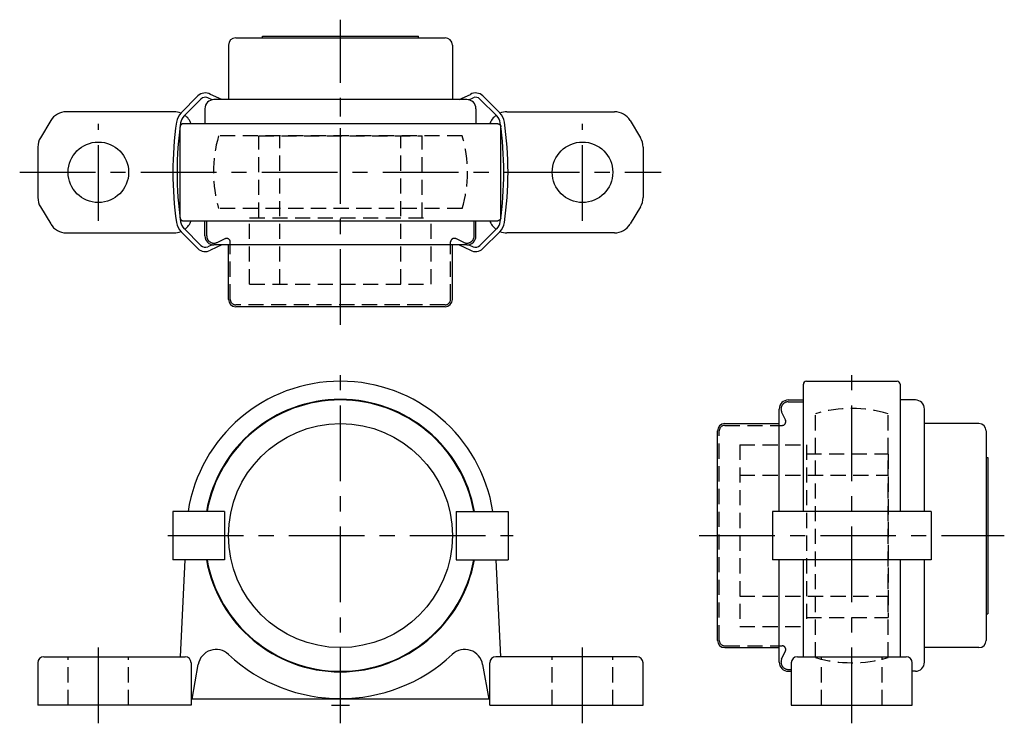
# Model space of a CAD drawing. Extents: x -53 to 110, y -3 to 113.
import ezdxf

# ---------------------------------------------------------------- set-up
doc = ezdxf.new("R2010")
doc.units = 0
doc.header["$LTSCALE"] = 10
doc.linetypes.add('CENTER', pattern=[2, 1.25, -0.25, 0.25, -0.25])
doc.linetypes.add('HIDDEN', pattern=[0.375, 0.25, -0.125])
doc.layers.get('0').update_dxf_attribs({"linetype": 'CONTINUOUS'})
doc.layers.add('CENTER', color=1, linetype='CENTER')
doc.layers.add('HIDDEN', color=3, linetype='HIDDEN')

msp = doc.modelspace()

# ---------------------------------------------------------------- linework, layer by layer
for p, q in [((-17.3, 110.2), (17.3, 110.2)), ((-12.9, 110.2), (-12.9, 110.5)), ((-12.9, 110.5), (12.9, 110.5)), ((12.9, 110.2), (12.9, 110.5)), ((-18.5, 109), (-18.5, 100)), ((18.5, 109), (18.5, 100)), ((-26.33, 97.82), (-23.54, 100.6)), ((-25.84, 97.31), (-23.05, 100.1)), ((-21.21, 99.97), (-21.92, 100.3)), ((-19.62, 100), (-21.47, 100.86)), ((20.9, 100), (-20.9, 100)), ((19.62, 100), (21.47, 100.86)), ((21.21, 99.97), (21.92, 100.3)), ((25.84, 97.31), (23.05, 100.1)), ((26.33, 97.82), (23.54, 100.6)), ((-27.5, 98), (-45.3, 98)), ((-22.4, 98.5), (-22.4, 96)), ((22.4, 98.5), (22.4, 96)), ((27.5, 98), (45.3, 98)), ((-47.87, 96.54), (-49.57, 93.71)), ((26, 96), (-26, 96)), ((47.87, 96.54), (49.57, 93.71)), ((-26.5, 80.5), (-26.5, 95.5)), ((26.5, 80.5), (26.5, 95.5)), ((-50, 92.17), (-50, 83.83)), ((50, 92.17), (50, 83.83)), ((-49.57, 82.29), (-47.87, 79.46)), ((49.57, 82.29), (47.87, 79.46)), ((-26, 80), (26, 80)), ((-22.4, 77.5), (-22.4, 80)), ((22.4, 77.5), (22.4, 80)), ((-26.33, 78.18), (-23.54, 75.4)), ((-25.84, 78.69), (-23.05, 75.9)), ((25.84, 78.69), (23.05, 75.9)), ((26.33, 78.18), (23.54, 75.4)), ((-45.3, 78), (-27.5, 78)), ((45.3, 78), (27.5, 78)), ((-21.21, 76.03), (-21.92, 75.7)), ((-19.62, 76), (-21.47, 75.14)), ((20.9, 76), (-20.9, 76)), ((-18.5, 67), (-18.5, 76)), ((18.5, 67), (18.5, 76)), ((19.62, 76), (21.47, 75.14)), ((21.21, 76.03), (21.92, 75.7)), ((17.3, 65.8), (-17.3, 65.8)), ((76.5, 32), (76.5, 53)), ((77, 53.5), (92, 53.5)), ((92.5, 53), (92.5, 32)), ((72.5, 32), (72.5, 48.9)), ((74, 50.4), (76.5, 50.4)), ((95, 50.4), (92.5, 50.4)), ((96.5, 32), (96.5, 48.9)), ((63.5, 46.5), (72.5, 46.5)), ((105.5, 46.5), (96.5, 46.5)), ((62.3, 10.7), (62.3, 45.3)), ((106.7, 45.3), (106.7, 10.7)), ((106.7, 40.9), (107, 40.9)), ((107, 40.9), (107, 15.1)), ((-19.14, 32), (-27.69, 32)), ((-27.69, 32), (-27.69, 24)), ((-19.14, 32), (-19.14, 24)), ((19.14, 32), (27.69, 32)), ((19.14, 32), (19.14, 24)), ((27.69, 32), (27.69, 24)), ((71.4, 32), (71.4, 24)), ((97.6, 32), (71.4, 32)), ((97.6, 32), (97.6, 24)), ((-19.14, 24), (-27.69, 24)), ((-25.72, 24), (-26.5, 8)), ((19.14, 24), (27.69, 24)), ((26.5, 8), (25.72, 24)), ((97.6, 24), (71.4, 24)), ((72.5, 7.1), (72.5, 24)), ((76.5, 8), (76.5, 24)), ((92.5, 24), (92.5, 8)), ((96.5, 7.1), (96.5, 24)), ((106.7, 15.1), (107, 15.1)), ((63.5, 9.5), (72.5, 9.5)), ((105.5, 9.5), (96.5, 9.5)), ((-50, 7), (-50, 0)), ((-49, 8), (-25.67, 8)), ((-24.67, 7), (-24.67, 0)), ((-24.5, 1), (-23.49, 6.72)), ((23.49, 6.72), (24.5, 1)), ((24.67, 0), (24.67, 7)), ((49, 8), (25.67, 8)), ((50, 0), (50, 7)), ((74.5, 7), (74.5, 0)), ((75.5, 8), (93.5, 8)), ((94.5, 0), (94.5, 7)), ((74, 5.6), (74.5, 5.6)), ((95, 5.6), (94.5, 5.6)), ((-24.67, 0), (-50, 0)), ((24.67, 1), (-24.67, 1)), ((24.67, 0), (50, 0)), ((74.5, 0), (94.5, 0))]:
    msp.add_line(p, q)
for points in [[(-26, 96, 0), (-26.01, 96, 0), (-26.01, 96, 0), (-26.02, 96, 0), (-26.02, 96, 0), (-26.03, 96, 0), (-26.04, 96, 0), (-26.04, 96, 0), (-26.05, 96, 0), (-26.05, 96, 0), (-26.06, 96, 0), (-26.07, 96, 0), (-26.07, 95.99, 0), (-26.08, 95.99, 0), (-26.09, 95.99, 0), (-26.09, 95.99, 0), (-26.1, 95.99, 0), (-26.1, 95.99, 0), (-26.11, 95.99, 0), (-26.12, 95.99, 0), (-26.12, 95.98, 0), (-26.13, 95.98, 0), (-26.13, 95.98, 0), (-26.14, 95.98, 0), (-26.14, 95.98, 0), (-26.15, 95.98, 0), (-26.16, 95.97, 0), (-26.16, 95.97, 0), (-26.17, 95.97, 0), (-26.17, 95.97, 0), (-26.18, 95.97, 0), (-26.19, 95.96, 0), (-26.19, 95.96, 0), (-26.2, 95.96, 0), (-26.2, 95.96, 0), (-26.21, 95.95, 0), (-26.21, 95.95, 0), (-26.22, 95.95, 0), (-26.22, 95.95, 0), (-26.23, 95.94, 0), (-26.24, 95.94, 0), (-26.24, 95.94, 0), (-26.25, 95.94, 0), (-26.25, 95.93, 0), (-26.26, 95.93, 0), (-26.26, 95.93, 0), (-26.27, 95.92, 0), (-26.27, 95.92, 0), (-26.28, 95.92, 0), (-26.28, 95.91, 0), (-26.29, 95.91, 0), (-26.29, 95.91, 0), (-26.3, 95.9, 0), (-26.3, 95.9, 0), (-26.31, 95.89, 0), (-26.31, 95.89, 0), (-26.32, 95.89, 0), (-26.32, 95.88, 0), (-26.33, 95.88, 0), (-26.33, 95.87, 0), (-26.34, 95.87, 0), (-26.34, 95.87, 0), (-26.34, 95.86, 0), (-26.35, 95.86, 0), (-26.35, 95.85, 0), (-26.36, 95.85, 0), (-26.36, 95.84, 0), (-26.37, 95.84, 0), (-26.37, 95.84, 0), (-26.37, 95.83, 0), (-26.38, 95.83, 0), (-26.38, 95.82, 0), (-26.39, 95.82, 0), (-26.39, 95.81, 0), (-26.39, 95.81, 0), (-26.4, 95.8, 0), (-26.4, 95.8, 0), (-26.41, 95.79, 0), (-26.41, 95.79, 0), (-26.41, 95.78, 0), (-26.42, 95.78, 0), (-26.42, 95.77, 0), (-26.42, 95.77, 0), (-26.43, 95.76, 0), (-26.43, 95.76, 0), (-26.43, 95.75, 0), (-26.43, 95.75, 0), (-26.44, 95.74, 0), (-26.44, 95.74, 0), (-26.44, 95.73, 0), (-26.45, 95.72, 0), (-26.45, 95.72, 0), (-26.45, 95.71, 0), (-26.45, 95.71, 0), (-26.46, 95.7, 0), (-26.46, 95.7, 0), (-26.46, 95.69, 0), (-26.46, 95.69, 0), (-26.47, 95.68, 0), (-26.47, 95.67, 0), (-26.47, 95.67, 0), (-26.47, 95.66, 0), (-26.47, 95.66, 0), (-26.48, 95.65, 0), (-26.48, 95.65, 0), (-26.48, 95.64, 0), (-26.48, 95.63, 0), (-26.48, 95.63, 0), (-26.48, 95.62, 0), (-26.49, 95.62, 0), (-26.49, 95.61, 0), (-26.49, 95.6, 0), (-26.49, 95.6, 0), (-26.49, 95.59, 0), (-26.49, 95.59, 0), (-26.49, 95.58, 0), (-26.49, 95.57, 0), (-26.5, 95.57, 0), (-26.5, 95.56, 0), (-26.5, 95.56, 0), (-26.5, 95.55, 0), (-26.5, 95.54, 0), (-26.5, 95.54, 0), (-26.5, 95.53, 0), (-26.5, 95.52, 0), (-26.5, 95.52, 0), (-26.5, 95.51, 0), (-26.5, 95.51, 0), (-26.5, 95.5, 0)], [(26, 96, 0), (26.01, 96, 0), (26.01, 96, 0), (26.02, 96, 0), (26.02, 96, 0), (26.03, 96, 0), (26.04, 96, 0), (26.04, 96, 0), (26.05, 96, 0), (26.05, 96, 0), (26.06, 96, 0), (26.07, 96, 0), (26.07, 95.99, 0), (26.08, 95.99, 0), (26.09, 95.99, 0), (26.09, 95.99, 0), (26.1, 95.99, 0), (26.1, 95.99, 0), (26.11, 95.99, 0), (26.12, 95.99, 0), (26.12, 95.98, 0), (26.13, 95.98, 0), (26.13, 95.98, 0), (26.14, 95.98, 0), (26.14, 95.98, 0), (26.15, 95.98, 0), (26.16, 95.97, 0), (26.16, 95.97, 0), (26.17, 95.97, 0), (26.17, 95.97, 0), (26.18, 95.97, 0), (26.19, 95.96, 0), (26.19, 95.96, 0), (26.2, 95.96, 0), (26.2, 95.96, 0), (26.21, 95.95, 0), (26.21, 95.95, 0), (26.22, 95.95, 0), (26.22, 95.95, 0), (26.23, 95.94, 0), (26.24, 95.94, 0), (26.24, 95.94, 0), (26.25, 95.94, 0), (26.25, 95.93, 0), (26.26, 95.93, 0), (26.26, 95.93, 0), (26.27, 95.92, 0), (26.27, 95.92, 0), (26.28, 95.92, 0), (26.28, 95.91, 0), (26.29, 95.91, 0), (26.29, 95.91, 0), (26.3, 95.9, 0), (26.3, 95.9, 0), (26.31, 95.89, 0), (26.31, 95.89, 0), (26.32, 95.89, 0), (26.32, 95.88, 0), (26.33, 95.88, 0), (26.33, 95.87, 0), (26.34, 95.87, 0), (26.34, 95.87, 0), (26.34, 95.86, 0), (26.35, 95.86, 0), (26.35, 95.85, 0), (26.36, 95.85, 0), (26.36, 95.84, 0), (26.37, 95.84, 0), (26.37, 95.84, 0), (26.37, 95.83, 0), (26.38, 95.83, 0), (26.38, 95.82, 0), (26.39, 95.82, 0), (26.39, 95.81, 0), (26.39, 95.81, 0), (26.4, 95.8, 0), (26.4, 95.8, 0), (26.41, 95.79, 0), (26.41, 95.79, 0), (26.41, 95.78, 0), (26.42, 95.78, 0), (26.42, 95.77, 0), (26.42, 95.77, 0), (26.43, 95.76, 0), (26.43, 95.76, 0), (26.43, 95.75, 0), (26.43, 95.75, 0), (26.44, 95.74, 0), (26.44, 95.74, 0), (26.44, 95.73, 0), (26.45, 95.72, 0), (26.45, 95.72, 0), (26.45, 95.71, 0), (26.45, 95.71, 0), (26.46, 95.7, 0), (26.46, 95.7, 0), (26.46, 95.69, 0), (26.46, 95.69, 0), (26.47, 95.68, 0), (26.47, 95.67, 0), (26.47, 95.67, 0), (26.47, 95.66, 0), (26.47, 95.66, 0), (26.48, 95.65, 0), (26.48, 95.65, 0), (26.48, 95.64, 0), (26.48, 95.63, 0), (26.48, 95.63, 0), (26.48, 95.62, 0), (26.49, 95.62, 0), (26.49, 95.61, 0), (26.49, 95.6, 0), (26.49, 95.6, 0), (26.49, 95.59, 0), (26.49, 95.59, 0), (26.49, 95.58, 0), (26.49, 95.57, 0), (26.5, 95.57, 0), (26.5, 95.56, 0), (26.5, 95.56, 0), (26.5, 95.55, 0), (26.5, 95.54, 0), (26.5, 95.54, 0), (26.5, 95.53, 0), (26.5, 95.52, 0), (26.5, 95.52, 0), (26.5, 95.51, 0), (26.5, 95.51, 0), (26.5, 95.5, 0)], [(-26.5, 80.5, 0), (-26.5, 80.49, 0), (-26.5, 80.49, 0), (-26.5, 80.48, 0), (-26.5, 80.48, 0), (-26.5, 80.47, 0), (-26.5, 80.46, 0), (-26.5, 80.46, 0), (-26.5, 80.45, 0), (-26.5, 80.44, 0), (-26.5, 80.44, 0), (-26.5, 80.43, 0), (-26.49, 80.43, 0), (-26.49, 80.42, 0), (-26.49, 80.41, 0), (-26.49, 80.41, 0), (-26.49, 80.4, 0), (-26.49, 80.4, 0), (-26.49, 80.39, 0), (-26.49, 80.38, 0), (-26.48, 80.38, 0), (-26.48, 80.37, 0), (-26.48, 80.37, 0), (-26.48, 80.36, 0), (-26.48, 80.35, 0), (-26.48, 80.35, 0), (-26.47, 80.34, 0), (-26.47, 80.34, 0), (-26.47, 80.33, 0), (-26.47, 80.33, 0), (-26.47, 80.32, 0), (-26.46, 80.31, 0), (-26.46, 80.31, 0), (-26.46, 80.3, 0), (-26.46, 80.3, 0), (-26.45, 80.29, 0), (-26.45, 80.29, 0), (-26.45, 80.28, 0), (-26.45, 80.28, 0), (-26.44, 80.27, 0), (-26.44, 80.26, 0), (-26.44, 80.26, 0), (-26.43, 80.25, 0), (-26.43, 80.25, 0), (-26.43, 80.24, 0), (-26.43, 80.24, 0), (-26.42, 80.23, 0), (-26.42, 80.23, 0), (-26.42, 80.22, 0), (-26.41, 80.22, 0), (-26.41, 80.21, 0), (-26.41, 80.21, 0), (-26.4, 80.2, 0), (-26.4, 80.2, 0), (-26.39, 80.19, 0), (-26.39, 80.19, 0), (-26.39, 80.18, 0), (-26.38, 80.18, 0), (-26.38, 80.17, 0), (-26.37, 80.17, 0), (-26.37, 80.16, 0), (-26.37, 80.16, 0), (-26.36, 80.16, 0), (-26.36, 80.15, 0), (-26.35, 80.15, 0), (-26.35, 80.14, 0), (-26.34, 80.14, 0), (-26.34, 80.13, 0), (-26.34, 80.13, 0), (-26.33, 80.13, 0), (-26.33, 80.12, 0), (-26.32, 80.12, 0), (-26.32, 80.11, 0), (-26.31, 80.11, 0), (-26.31, 80.11, 0), (-26.3, 80.1, 0), (-26.3, 80.1, 0), (-26.29, 80.09, 0), (-26.29, 80.09, 0), (-26.28, 80.09, 0), (-26.28, 80.08, 0), (-26.27, 80.08, 0), (-26.27, 80.08, 0), (-26.26, 80.07, 0), (-26.26, 80.07, 0), (-26.25, 80.07, 0), (-26.25, 80.06, 0), (-26.24, 80.06, 0), (-26.24, 80.06, 0), (-26.23, 80.06, 0), (-26.22, 80.05, 0), (-26.22, 80.05, 0), (-26.21, 80.05, 0), (-26.21, 80.05, 0), (-26.2, 80.04, 0), (-26.2, 80.04, 0), (-26.19, 80.04, 0), (-26.19, 80.04, 0), (-26.18, 80.03, 0), (-26.17, 80.03, 0), (-26.17, 80.03, 0), (-26.16, 80.03, 0), (-26.16, 80.03, 0), (-26.15, 80.02, 0), (-26.14, 80.02, 0), (-26.14, 80.02, 0), (-26.13, 80.02, 0), (-26.13, 80.02, 0), (-26.12, 80.02, 0), (-26.12, 80.01, 0), (-26.11, 80.01, 0), (-26.1, 80.01, 0), (-26.1, 80.01, 0), (-26.09, 80.01, 0), (-26.09, 80.01, 0), (-26.08, 80.01, 0), (-26.07, 80.01, 0), (-26.07, 80, 0), (-26.06, 80, 0), (-26.05, 80, 0), (-26.05, 80, 0), (-26.04, 80, 0), (-26.04, 80, 0), (-26.03, 80, 0), (-26.02, 80, 0), (-26.02, 80, 0), (-26.01, 80, 0), (-26.01, 80, 0), (-26, 80, 0)], [(26.5, 80.5, 0), (26.5, 80.49, 0), (26.5, 80.49, 0), (26.5, 80.48, 0), (26.5, 80.48, 0), (26.5, 80.47, 0), (26.5, 80.46, 0), (26.5, 80.46, 0), (26.5, 80.45, 0), (26.5, 80.44, 0), (26.5, 80.44, 0), (26.5, 80.43, 0), (26.49, 80.43, 0), (26.49, 80.42, 0), (26.49, 80.41, 0), (26.49, 80.41, 0), (26.49, 80.4, 0), (26.49, 80.4, 0), (26.49, 80.39, 0), (26.49, 80.38, 0), (26.48, 80.38, 0), (26.48, 80.37, 0), (26.48, 80.37, 0), (26.48, 80.36, 0), (26.48, 80.35, 0), (26.48, 80.35, 0), (26.47, 80.34, 0), (26.47, 80.34, 0), (26.47, 80.33, 0), (26.47, 80.33, 0), (26.47, 80.32, 0), (26.46, 80.31, 0), (26.46, 80.31, 0), (26.46, 80.3, 0), (26.46, 80.3, 0), (26.45, 80.29, 0), (26.45, 80.29, 0), (26.45, 80.28, 0), (26.45, 80.28, 0), (26.44, 80.27, 0), (26.44, 80.26, 0), (26.44, 80.26, 0), (26.43, 80.25, 0), (26.43, 80.25, 0), (26.43, 80.24, 0), (26.43, 80.24, 0), (26.42, 80.23, 0), (26.42, 80.23, 0), (26.42, 80.22, 0), (26.41, 80.22, 0), (26.41, 80.21, 0), (26.41, 80.21, 0), (26.4, 80.2, 0), (26.4, 80.2, 0), (26.39, 80.19, 0), (26.39, 80.19, 0), (26.39, 80.18, 0), (26.38, 80.18, 0), (26.38, 80.17, 0), (26.37, 80.17, 0), (26.37, 80.16, 0), (26.37, 80.16, 0), (26.36, 80.16, 0), (26.36, 80.15, 0), (26.35, 80.15, 0), (26.35, 80.14, 0), (26.34, 80.14, 0), (26.34, 80.13, 0), (26.34, 80.13, 0), (26.33, 80.13, 0), (26.33, 80.12, 0), (26.32, 80.12, 0), (26.32, 80.11, 0), (26.31, 80.11, 0), (26.31, 80.11, 0), (26.3, 80.1, 0), (26.3, 80.1, 0), (26.29, 80.09, 0), (26.29, 80.09, 0), (26.28, 80.09, 0), (26.28, 80.08, 0), (26.27, 80.08, 0), (26.27, 80.08, 0), (26.26, 80.07, 0), (26.26, 80.07, 0), (26.25, 80.07, 0), (26.25, 80.06, 0), (26.24, 80.06, 0), (26.24, 80.06, 0), (26.23, 80.06, 0), (26.22, 80.05, 0), (26.22, 80.05, 0), (26.21, 80.05, 0), (26.21, 80.05, 0), (26.2, 80.04, 0), (26.2, 80.04, 0), (26.19, 80.04, 0), (26.19, 80.04, 0), (26.18, 80.03, 0), (26.17, 80.03, 0), (26.17, 80.03, 0), (26.16, 80.03, 0), (26.16, 80.03, 0), (26.15, 80.02, 0), (26.14, 80.02, 0), (26.14, 80.02, 0), (26.13, 80.02, 0), (26.13, 80.02, 0), (26.12, 80.02, 0), (26.12, 80.01, 0), (26.11, 80.01, 0), (26.1, 80.01, 0), (26.1, 80.01, 0), (26.09, 80.01, 0), (26.09, 80.01, 0), (26.08, 80.01, 0), (26.07, 80.01, 0), (26.07, 80, 0), (26.06, 80, 0), (26.05, 80, 0), (26.05, 80, 0), (26.04, 80, 0), (26.04, 80, 0), (26.03, 80, 0), (26.02, 80, 0), (26.02, 80, 0), (26.01, 80, 0), (26.01, 80, 0), (26, 80, 0)]]:
    msp.add_polyline3d(points)
for centre, radius in [((-40, 88), 5), ((40, 88), 5), ((0, 28), 18.5)]:
    msp.add_circle(centre, radius)
for centre, radius, start, end in [((-17.3, 109), 1.2, 90, 180), ((17.3, 109), 1.2, 0, 90), ((-22.34, 99.4), 1.7, 59.3075, 135), ((22.34, 99.4), 1.7, 45, 120.6925), ((-22.35, 99.39), 1, 65, 135), ((-20.9, 98.5), 1.5, 90, 180), ((20.9, 98.5), 1.5, 0, 90), ((22.35, 99.39), 1, 45, 115), ((-45.3, 95), 3, 90, 149.0362), ((-27.5, 95), 3, 67.7824, 90), ((-24.42, 95.91), 2.7, 135, 171.7342), ((24.42, 95.91), 2.7, 8.2658, 45), ((27.5, 95), 3, 90, 112.2176), ((45.3, 95), 3, 30.9638, 90), ((30.01, 88), 57.7, 171.7342, 188.2658), ((30.71, 88), 57.7, 171.8475, 188.1525), ((-24.43, 95.9), 2, 135, 171.8475), ((-27.5, 95), 3, 19.4712, 53.8637), ((27.5, 95), 3, 126.1363, 160.5288), ((24.43, 95.9), 2, 8.1525, 45), ((-30.71, 88), 57.7, 351.8475, 8.1525), ((-30.01, 88), 57.7, 351.7342, 8.2658), ((-47, 92.17), 3, 149.0362, 180), ((47, 92.17), 3, 0, 30.9638), ((-47, 83.83), 3, 180, 210.9638), ((47, 83.83), 3, 329.0362, 0), ((-24.43, 80.1), 2, 188.1525, 225), ((-27.5, 81), 3, 306.1363, 340.5288), ((27.5, 81), 3, 199.4712, 233.8637), ((24.43, 80.1), 2, 315, 351.8475), ((-45.3, 81), 3, 210.9638, 270), ((-27.5, 81), 3, 270, 292.2176), ((-24.42, 80.09), 2.7, 188.2658, 225), ((24.42, 80.09), 2.7, 315, 351.7342), ((27.5, 81), 3, 247.7824, 270), ((45.3, 81), 3, 270, 329.0362), ((-20.9, 77.5), 1.5, 180, 270), ((20.9, 77.5), 1.5, 270, 0), ((-22.34, 76.6), 1.7, 225, 300.6925), ((-22.35, 76.61), 1, 225, 295), ((22.34, 76.6), 1.7, 239.3075, 315), ((22.35, 76.61), 1, 245, 315), ((-17.3, 67), 1.2, 180, 270), ((17.3, 67), 1.2, 270, 0), ((0, 28), 25.5, 9.0248, 170.9752), ((77, 53), 0.5, 90, 180), ((92, 53), 0.5, 0, 90), ((0, 28), 22.5, 10.2403, 169.7597), ((0, 28), 22.4, 10.2866, 169.7134), ((74, 48.9), 1.5, 90, 180), ((95, 48.9), 1.5, 0, 90), ((63.5, 45.3), 1.2, 90, 180), ((105.5, 45.3), 1.2, 0, 90), ((0, 28), 22.5, 190.2403, 349.7597), ((0, 28), 22.4, 190.2866, 349.7134), ((63.5, 10.7), 1.2, 180, 270), ((105.5, 10.7), 1.2, 270, 0), ((-20.54, 6.2), 3, 46.7989, 170), ((0, 28.07), 27, 226.7989, 313.2011), ((20.54, 6.2), 3, 10, 133.2011), ((-49, 7), 1, 90, 180), ((-25.67, 7), 1, 0, 90), ((25.67, 7), 1, 90, 180), ((49, 7), 1, 0, 90), ((74, 7.1), 1.5, 180, 270), ((75.5, 7), 1, 90, 180), ((93.5, 7), 1, 0, 90), ((95, 7.1), 1.5, 270, 0)]:
    msp.add_arc(centre, radius, start, end)
at = {"layer": 'CENTER'}
for p, q in [((0, 62.8), (0, 113.2)), ((0, 97.24), (0, 99)), ((-40, 80), (-40, 96)), ((40, 80), (40, 96)), ((-53, 88), (53, 88)), ((0, -3), (0, 56.5)), ((84.5, -3), (84.5, 56.5)), ((-28.53, 28), (28.53, 28)), ((59.3, 28), (109.7, 28)), ((-40, -3), (-40, 11)), ((40, -3), (40, 11)), ((-1.5, 0), (1.5, 0))]:
    msp.add_line(p, q, dxfattribs=at)
at = {"layer": 'HIDDEN'}
for p, q in [((20.12, 94), (-20.12, 94)), ((-13.5, 80.5), (-13.5, 94)), ((-13.5, 94), (13.5, 94)), ((-10, 69.5), (-10, 94)), ((10, 69.5), (10, 94)), ((13.5, 80.5), (13.5, 94)), ((20.12, 82), (-20.12, 82)), ((-22.1, 77.5), (-22.1, 80)), ((-15, 69.5), (-15, 80.5)), ((-15, 80.5), (15, 80.5)), ((15, 69.5), (15, 80.5)), ((22.1, 77.5), (22.1, 80)), ((-20.39, 76.41), (-19.05, 77.04)), ((-18.2, 67), (-18.2, 76.49)), ((18.2, 67), (18.2, 76.49)), ((20.39, 76.41), (19.05, 77.04)), ((-15, 69.5), (15, 69.5)), ((17.3, 66.1), (-17.3, 66.1)), ((74, 50.1), (76.5, 50.1)), ((72.91, 48.39), (73.54, 47.05)), ((78.5, 7.88), (78.5, 48.12)), ((90.5, 7.88), (90.5, 48.12)), ((63.5, 46.2), (72.99, 46.2)), ((62.6, 10.7), (62.6, 45.3)), ((66, 43), (77, 43)), ((66, 43), (66, 13)), ((77, 43), (77, 13)), ((77, 41.5), (90.5, 41.5)), ((90.5, 41.5), (90.5, 14.5)), ((66, 38), (90.5, 38)), ((66, 18), (90.5, 18)), ((77, 14.5), (90.5, 14.5)), ((66, 13), (77, 13)), ((63.5, 9.8), (72.99, 9.8)), ((72.91, 7.61), (73.54, 8.95)), ((-45, 0), (-45, 8)), ((-35, 0), (-35, 8)), ((35, 0), (35, 8)), ((45, 0), (45, 8)), ((79.5, 0), (79.5, 8)), ((89.5, 0), (89.5, 8)), ((74, 5.9), (74.5, 5.9))]:
    msp.add_line(p, q, dxfattribs=at)
for centre, radius, start, end in [((0, 88), 21, 163.3985, 196.6015), ((0, 88), 21, 343.3985, 16.6015), ((-20.9, 77.5), 1.2, 180, 295), ((-18.8, 76.49), 0.6, 0, 115), ((18.8, 76.49), 0.6, 65, 180), ((20.9, 77.5), 1.2, 245, 0), ((-17.3, 67), 0.9, 180, 270), ((17.3, 67), 0.9, 270, 0), ((74, 48.9), 1.2, 90, 205), ((84.5, 28), 21, 73.3985, 106.6015), ((63.5, 45.3), 0.9, 90, 180), ((72.99, 46.8), 0.6, 270, 25), ((63.5, 10.7), 0.9, 180, 270), ((72.99, 9.2), 0.6, 335, 90), ((74, 7.1), 1.2, 155, 270), ((84.5, 28), 21, 253.3985, 286.6015)]:
    msp.add_arc(centre, radius, start, end, dxfattribs=at)

doc.saveas('drawing.dxf')
